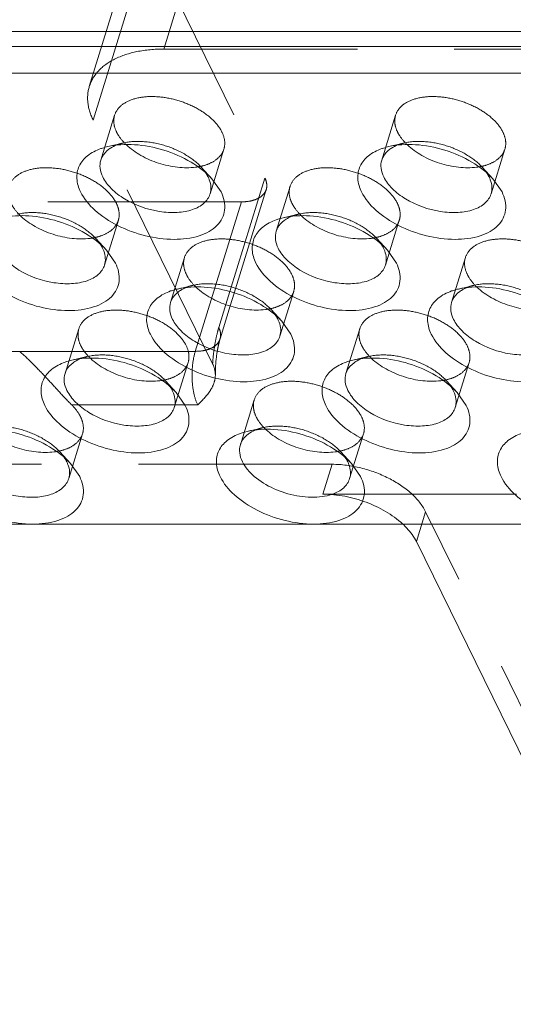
# Model space of a CAD drawing. Header units: millimetres. Extents: x 4065 to 8083, y -652 to 5416.
# Tile 253 of 256: x 5026 to 5039, y 5190 to 5215. Entities that reach past the tile are written whole.
import ezdxf

# ---------------------------------------------------------------- set-up
doc = ezdxf.new("R2010")
doc.units = ezdxf.units.MM
doc.header["$LTSCALE"] = 0.8
doc.linetypes.add('HIDDEN', pattern=[9.525, 6.35, -3.175])
doc.layers.get('0').update_dxf_attribs({"linetype": 'CONTINUOUS', "lineweight": 0})
doc.layers.add('3', color=5, linetype='HIDDEN', lineweight=0)

msp = doc.modelspace()

# ---------------------------------------------------------------- linework, layer by layer
for p, q in [((4963.341, 5215.137), (5095.053, 5215.137)), ((5094.932, 5214.745), (4963.22, 5214.745)), ((5095.559, 5214.042), (4962.656, 5214.042)), ((5031.316, 5211.276), (5031.554, 5210.934)), ((5038.684, 5211.276), (5038.922, 5210.934)), ((5028.547, 5209.411), (5028.785, 5209.07)), ((5035.915, 5209.411), (5036.153, 5209.07)), ((5031.786, 5208.324), (5031.681, 5207.986)), ((5031.899, 5208.283), (5031.796, 5207.95)), ((5033.146, 5207.546), (5033.384, 5207.205)), ((5030.377, 5205.681), (5030.615, 5205.34)), ((5037.745, 5205.681), (5037.984, 5205.34)), ((5027.608, 5203.816), (5027.846, 5203.475)), ((5034.976, 5203.816), (5035.214, 5203.475)), ((5041.351, 5202.232), (4972.548, 5202.232)), ((5042.625, 5189.651), (5036.677, 5201.772))]:
    msp.add_line(p, q)
for centre, radius, start, end in [((5030.685, 5213.177), 1.607, 277.1906, 279.3987), ((5038.054, 5213.177), 1.607, 277.1906, 279.3987), ((5030.489, 5210.969), 0.808, 20.4981, 26.1954), ((5037.858, 5210.969), 0.808, 20.4981, 26.1954), ((5027.916, 5211.312), 1.607, 277.1906, 279.3987), ((5035.285, 5211.312), 1.607, 277.1906, 279.3987), ((5027.72, 5209.105), 0.808, 20.4981, 26.1954), ((5035.089, 5209.105), 0.808, 20.4981, 26.1954), ((5032.515, 5209.448), 1.607, 277.1906, 279.3987), ((5032.319, 5207.24), 0.808, 20.4981, 26.1954), ((5029.746, 5207.583), 1.607, 277.1922, 279.3987), ((5037.115, 5207.583), 1.607, 277.1906, 279.3987), ((5029.55, 5205.375), 0.808, 20.4981, 26.1954), ((5036.919, 5205.375), 0.808, 20.4981, 26.1954), ((5026.977, 5205.718), 1.607, 277.1906, 279.3987), ((5034.346, 5205.718), 1.607, 277.1906, 279.3987), ((5026.781, 5203.51), 0.808, 20.4981, 26.1954), ((5034.15, 5203.51), 0.808, 20.4981, 26.1954)]:
    msp.add_arc(centre, radius, start, end)
for points, knots in [([(5028.58, 5212.121), (5028.808, 5212.175), (5029.311, 5212.2), (5030.058, 5212.056), (5030.757, 5211.753), (5031.158, 5211.449), (5031.316, 5211.276)], [0, 0, 0, 0, 0.236674, 0.49996, 0.763238, 1, 1, 1, 1]), ([(5028.613, 5212.054), (5028.628, 5212.065), (5028.691, 5212.108), (5028.76, 5212.142), (5028.814, 5212.164)], [0, 0, 0, 0, 0.238443, 1, 1, 1, 1]), ([(5029.073, 5212.164), (5029.186, 5212.058), (5029.455, 5211.869), (5029.912, 5211.673), (5030.399, 5211.567), (5030.73, 5211.563), (5030.886, 5211.583)], [0, 0, 0, 0, 0.238556, 0.497923, 0.75839, 1, 1, 1, 1]), ([(5035.949, 5212.121), (5036.177, 5212.175), (5036.679, 5212.2), (5037.427, 5212.056), (5038.125, 5211.753), (5038.526, 5211.449), (5038.684, 5211.276)], [0, 0, 0, 0, 0.236674, 0.49996, 0.763238, 1, 1, 1, 1]), ([(5035.981, 5212.054), (5035.996, 5212.065), (5036.059, 5212.108), (5036.129, 5212.142), (5036.183, 5212.164)], [0, 0, 0, 0, 0.238443, 1, 1, 1, 1]), ([(5036.441, 5212.164), (5036.555, 5212.058), (5036.823, 5211.869), (5037.28, 5211.673), (5037.768, 5211.567), (5038.099, 5211.563), (5038.255, 5211.583)], [0, 0, 0, 0, 0.238556, 0.497923, 0.75839, 1, 1, 1, 1]), ([(5027.87, 5210.934), (5027.816, 5211.044), (5027.744, 5211.272), (5027.809, 5211.628), (5028.049, 5211.91), (5028.275, 5212.024), (5028.401, 5212.069)], [0, 0, 0, 0, 0.254004, 0.482836, 0.721908, 1, 1, 1, 1]), ([(5028.4, 5211.769), (5028.408, 5211.796), (5028.453, 5211.908), (5028.539, 5212.001), (5028.613, 5212.054)], [0, 0, 0, 0, 0.240012, 1, 1, 1, 1]), ([(5028.401, 5212.069), (5028.415, 5212.074), (5028.474, 5212.094), (5028.534, 5212.11), (5028.58, 5212.121)], [0, 0, 0, 0, 0.243995, 1, 1, 1, 1]), ([(5035.238, 5210.934), (5035.184, 5211.044), (5035.113, 5211.272), (5035.177, 5211.628), (5035.418, 5211.91), (5035.644, 5212.024), (5035.77, 5212.069)], [0, 0, 0, 0, 0.254004, 0.482836, 0.721908, 1, 1, 1, 1]), ([(5035.768, 5211.769), (5035.777, 5211.796), (5035.822, 5211.908), (5035.908, 5212.001), (5035.981, 5212.054)], [0, 0, 0, 0, 0.240012, 1, 1, 1, 1]), ([(5035.77, 5212.069), (5035.784, 5212.074), (5035.843, 5212.094), (5035.903, 5212.11), (5035.949, 5212.121)], [0, 0, 0, 0, 0.243995, 1, 1, 1, 1]), ([(5028.451, 5211.326), (5028.416, 5211.398), (5028.367, 5211.544), (5028.378, 5211.7), (5028.4, 5211.769)], [0, 0, 0, 0, 0.525878, 1, 1, 1, 1]), ([(5035.82, 5211.326), (5035.785, 5211.398), (5035.736, 5211.544), (5035.747, 5211.7), (5035.768, 5211.769)], [0, 0, 0, 0, 0.525878, 1, 1, 1, 1]), ([(5031.266, 5210.883), (5031.237, 5210.791), (5031.109, 5210.608), (5030.791, 5210.447), (5030.386, 5210.379), (5029.768, 5210.419), (5029.159, 5210.634), (5028.678, 5210.994), (5028.506, 5211.213), (5028.451, 5211.326)], [0, 0, 0, 0, 0.088055, 0.191757, 0.316249, 0.457585, 0.752193, 0.885964, 1, 1, 1, 1]), ([(5031.246, 5211.252), (5031.269, 5211.192), (5031.298, 5211.068), (5031.284, 5210.941), (5031.266, 5210.883)], [0, 0, 0, 0, 0.519412, 1, 1, 1, 1]), ([(5038.634, 5210.883), (5038.606, 5210.791), (5038.478, 5210.608), (5038.16, 5210.447), (5037.754, 5210.379), (5037.136, 5210.419), (5036.527, 5210.634), (5036.047, 5210.994), (5035.875, 5211.213), (5035.82, 5211.326)], [0, 0, 0, 0, 0.088055, 0.191757, 0.316249, 0.457585, 0.752193, 0.885964, 1, 1, 1, 1]), ([(5038.615, 5211.252), (5038.637, 5211.192), (5038.666, 5211.068), (5038.652, 5210.941), (5038.634, 5210.883)], [0, 0, 0, 0, 0.519412, 1, 1, 1, 1]), ([(5031.554, 5210.934), (5031.625, 5210.789), (5031.686, 5210.542), (5031.593, 5210.235), (5031.449, 5210.041), (5031.239, 5209.886), (5030.866, 5209.728), (5030.289, 5209.662), (5029.557, 5209.76), (5028.845, 5210.022), (5028.252, 5210.407), (5027.958, 5210.753), (5027.87, 5210.934)], [0, 0, 0, 0, 0.096773, 0.141577, 0.188039, 0.23902, 0.296136, 0.42893, 0.580086, 0.73539, 0.87927, 1, 1, 1, 1]), ([(5038.922, 5210.934), (5038.994, 5210.789), (5039.054, 5210.542), (5038.961, 5210.235), (5038.817, 5210.041), (5038.607, 5209.886), (5038.234, 5209.728), (5037.658, 5209.662), (5036.926, 5209.76), (5036.213, 5210.022), (5035.621, 5210.407), (5035.327, 5210.753), (5035.238, 5210.934)], [0, 0, 0, 0, 0.096773, 0.141577, 0.188039, 0.23902, 0.296136, 0.42893, 0.580086, 0.73539, 0.87927, 1, 1, 1, 1]), ([(5025.811, 5210.256), (5026.039, 5210.31), (5026.542, 5210.335), (5027.289, 5210.191), (5027.988, 5209.888), (5028.389, 5209.584), (5028.547, 5209.411)], [0, 0, 0, 0, 0.236674, 0.49996, 0.763238, 1, 1, 1, 1]), ([(5026.304, 5210.299), (5026.417, 5210.193), (5026.686, 5210.004), (5027.143, 5209.808), (5027.63, 5209.702), (5027.961, 5209.698), (5028.117, 5209.718)], [0, 0, 0, 0, 0.238556, 0.497923, 0.75839, 1, 1, 1, 1]), ([(5032.469, 5209.07), (5032.415, 5209.179), (5032.344, 5209.407), (5032.408, 5209.763), (5032.649, 5210.046), (5032.875, 5210.159), (5033, 5210.204)], [0, 0, 0, 0, 0.254004, 0.482836, 0.721908, 1, 1, 1, 1]), ([(5032.999, 5209.904), (5033.007, 5209.931), (5033.053, 5210.043), (5033.139, 5210.136), (5033.212, 5210.19)], [0, 0, 0, 0, 0.240012, 1, 1, 1, 1]), ([(5033, 5210.204), (5033.015, 5210.209), (5033.074, 5210.229), (5033.134, 5210.246), (5033.18, 5210.256)], [0, 0, 0, 0, 0.243995, 1, 1, 1, 1]), ([(5033.18, 5210.256), (5033.408, 5210.31), (5033.91, 5210.335), (5034.658, 5210.191), (5035.356, 5209.888), (5035.757, 5209.584), (5035.915, 5209.411)], [0, 0, 0, 0, 0.236674, 0.49996, 0.763238, 1, 1, 1, 1]), ([(5033.212, 5210.19), (5033.227, 5210.2), (5033.29, 5210.243), (5033.359, 5210.277), (5033.414, 5210.299)], [0, 0, 0, 0, 0.238443, 1, 1, 1, 1]), ([(5033.672, 5210.299), (5033.786, 5210.193), (5034.054, 5210.004), (5034.511, 5209.808), (5034.999, 5209.702), (5035.33, 5209.698), (5035.486, 5209.718)], [0, 0, 0, 0, 0.238556, 0.497923, 0.75839, 1, 1, 1, 1]), ([(5033.051, 5209.461), (5033.016, 5209.533), (5032.966, 5209.679), (5032.978, 5209.835), (5032.999, 5209.904)], [0, 0, 0, 0, 0.525878, 1, 1, 1, 1]), ([(5028.497, 5209.019), (5028.468, 5208.926), (5028.34, 5208.743), (5028.022, 5208.582), (5027.617, 5208.514), (5026.998, 5208.554), (5026.389, 5208.77), (5025.909, 5209.129), (5025.737, 5209.349), (5025.682, 5209.461)], [0, 0, 0, 0, 0.088055, 0.191757, 0.316249, 0.457585, 0.752193, 0.885964, 1, 1, 1, 1]), ([(5028.477, 5209.388), (5028.5, 5209.327), (5028.529, 5209.203), (5028.515, 5209.076), (5028.497, 5209.019)], [0, 0, 0, 0, 0.519412, 1, 1, 1, 1]), ([(5035.865, 5209.019), (5035.837, 5208.926), (5035.708, 5208.743), (5035.391, 5208.582), (5034.985, 5208.514), (5034.367, 5208.554), (5033.758, 5208.77), (5033.278, 5209.129), (5033.106, 5209.349), (5033.051, 5209.461)], [0, 0, 0, 0, 0.088055, 0.191757, 0.316249, 0.457585, 0.752193, 0.885964, 1, 1, 1, 1]), ([(5035.846, 5209.388), (5035.868, 5209.327), (5035.897, 5209.203), (5035.883, 5209.076), (5035.865, 5209.019)], [0, 0, 0, 0, 0.519412, 1, 1, 1, 1]), ([(5028.785, 5209.07), (5028.856, 5208.925), (5028.917, 5208.677), (5028.824, 5208.37), (5028.68, 5208.176), (5028.469, 5208.021), (5028.096, 5207.863), (5027.52, 5207.797), (5026.788, 5207.895), (5026.076, 5208.157), (5025.483, 5208.542), (5025.189, 5208.889), (5025.101, 5209.07)], [0, 0, 0, 0, 0.096773, 0.141577, 0.188039, 0.23902, 0.296136, 0.42893, 0.580086, 0.73539, 0.87927, 1, 1, 1, 1]), ([(5036.153, 5209.07), (5036.224, 5208.925), (5036.285, 5208.677), (5036.192, 5208.37), (5036.048, 5208.176), (5035.838, 5208.021), (5035.465, 5207.863), (5034.889, 5207.797), (5034.157, 5207.895), (5033.444, 5208.157), (5032.852, 5208.542), (5032.558, 5208.889), (5032.469, 5209.07)], [0, 0, 0, 0, 0.096773, 0.141577, 0.188039, 0.23902, 0.296136, 0.42893, 0.580086, 0.73539, 0.87927, 1, 1, 1, 1]), ([(5029.7, 5207.205), (5029.646, 5207.314), (5029.574, 5207.542), (5029.639, 5207.898), (5029.88, 5208.181), (5030.106, 5208.294), (5030.231, 5208.339)], [0, 0, 0, 0, 0.254004, 0.482836, 0.721908, 1, 1, 1, 1]), ([(5030.23, 5208.039), (5030.238, 5208.067), (5030.284, 5208.178), (5030.37, 5208.271), (5030.443, 5208.325)], [0, 0, 0, 0, 0.240012, 1, 1, 1, 1]), ([(5030.231, 5208.339), (5030.246, 5208.344), (5030.305, 5208.364), (5030.365, 5208.381), (5030.411, 5208.391)], [0, 0, 0, 0, 0.243995, 1, 1, 1, 1]), ([(5030.411, 5208.391), (5030.639, 5208.445), (5031.141, 5208.47), (5031.889, 5208.326), (5032.587, 5208.023), (5032.988, 5207.719), (5033.146, 5207.546)], [0, 0, 0, 0, 0.236674, 0.49996, 0.763238, 1, 1, 1, 1]), ([(5030.443, 5208.325), (5030.458, 5208.336), (5030.521, 5208.379), (5030.59, 5208.412), (5030.645, 5208.434)], [0, 0, 0, 0, 0.238443, 1, 1, 1, 1]), ([(5030.903, 5208.434), (5031.017, 5208.328), (5031.285, 5208.139), (5031.742, 5207.944), (5032.23, 5207.837), (5032.56, 5207.833), (5032.717, 5207.853)], [0, 0, 0, 0, 0.238556, 0.497923, 0.75839, 1, 1, 1, 1]), ([(5037.068, 5207.205), (5037.015, 5207.314), (5036.943, 5207.542), (5037.007, 5207.898), (5037.248, 5208.181), (5037.474, 5208.294), (5037.6, 5208.339)], [0, 0, 0, 0, 0.254004, 0.482836, 0.721908, 1, 1, 1, 1]), ([(5037.598, 5208.039), (5037.607, 5208.067), (5037.652, 5208.178), (5037.738, 5208.271), (5037.812, 5208.325)], [0, 0, 0, 0, 0.240012, 1, 1, 1, 1]), ([(5037.6, 5208.339), (5037.614, 5208.344), (5037.673, 5208.364), (5037.733, 5208.381), (5037.779, 5208.391)], [0, 0, 0, 0, 0.243995, 1, 1, 1, 1]), ([(5037.779, 5208.391), (5038.007, 5208.445), (5038.51, 5208.47), (5039.257, 5208.326), (5039.955, 5208.023), (5040.356, 5207.719), (5040.515, 5207.546)], [0, 0, 0, 0, 0.236674, 0.49996, 0.763238, 1, 1, 1, 1]), ([(5037.812, 5208.325), (5037.826, 5208.336), (5037.89, 5208.379), (5037.959, 5208.412), (5038.013, 5208.434)], [0, 0, 0, 0, 0.238443, 1, 1, 1, 1]), ([(5038.272, 5208.434), (5038.385, 5208.328), (5038.654, 5208.139), (5039.111, 5207.944), (5039.598, 5207.837), (5039.929, 5207.833), (5040.085, 5207.853)], [0, 0, 0, 0, 0.238556, 0.497923, 0.75839, 1, 1, 1, 1]), ([(5030.281, 5207.596), (5030.246, 5207.668), (5030.197, 5207.814), (5030.209, 5207.97), (5030.23, 5208.039)], [0, 0, 0, 0, 0.525878, 1, 1, 1, 1]), ([(5037.65, 5207.596), (5037.615, 5207.668), (5037.566, 5207.814), (5037.577, 5207.97), (5037.598, 5208.039)], [0, 0, 0, 0, 0.525878, 1, 1, 1, 1]), ([(5033.096, 5207.154), (5033.068, 5207.061), (5032.939, 5206.878), (5032.622, 5206.717), (5032.216, 5206.649), (5031.598, 5206.689), (5030.989, 5206.905), (5030.509, 5207.265), (5030.337, 5207.484), (5030.281, 5207.596)], [0, 0, 0, 0, 0.088055, 0.191757, 0.316249, 0.457585, 0.752193, 0.885964, 1, 1, 1, 1]), ([(5033.076, 5207.523), (5033.099, 5207.462), (5033.128, 5207.338), (5033.114, 5207.211), (5033.096, 5207.154)], [0, 0, 0, 0, 0.519412, 1, 1, 1, 1]), ([(5040.465, 5207.154), (5040.436, 5207.061), (5040.308, 5206.878), (5039.99, 5206.717), (5039.585, 5206.649), (5038.966, 5206.689), (5038.357, 5206.905), (5037.877, 5207.265), (5037.705, 5207.484), (5037.65, 5207.596)], [0, 0, 0, 0, 0.088055, 0.191757, 0.316249, 0.457585, 0.752193, 0.885964, 1, 1, 1, 1]), ([(5033.384, 5207.205), (5033.455, 5207.06), (5033.516, 5206.812), (5033.423, 5206.506), (5033.279, 5206.312), (5033.069, 5206.157), (5032.696, 5205.999), (5032.12, 5205.932), (5031.387, 5206.031), (5030.675, 5206.292), (5030.083, 5206.677), (5029.789, 5207.024), (5029.7, 5207.205)], [0, 0, 0, 0, 0.096773, 0.141577, 0.188039, 0.23902, 0.296136, 0.42893, 0.580086, 0.73539, 0.87927, 1, 1, 1, 1]), ([(5040.753, 5207.205), (5040.824, 5207.06), (5040.885, 5206.812), (5040.792, 5206.506), (5040.647, 5206.312), (5040.437, 5206.157), (5040.064, 5205.999), (5039.488, 5205.932), (5038.756, 5206.031), (5038.044, 5206.292), (5037.451, 5206.677), (5037.157, 5207.024), (5037.068, 5207.205)], [0, 0, 0, 0, 0.096773, 0.141577, 0.188039, 0.23902, 0.296136, 0.42893, 0.580086, 0.73539, 0.87927, 1, 1, 1, 1]), ([(5027.462, 5206.474), (5027.477, 5206.479), (5027.536, 5206.499), (5027.596, 5206.516), (5027.641, 5206.527)], [0, 0, 0, 0, 0.243995, 1, 1, 1, 1]), ([(5027.641, 5206.527), (5027.869, 5206.58), (5028.372, 5206.606), (5029.12, 5206.461), (5029.818, 5206.158), (5030.219, 5205.854), (5030.377, 5205.681)], [0, 0, 0, 0, 0.236674, 0.49996, 0.763238, 1, 1, 1, 1]), ([(5027.674, 5206.46), (5027.689, 5206.471), (5027.752, 5206.514), (5027.821, 5206.548), (5027.875, 5206.569)], [0, 0, 0, 0, 0.238443, 1, 1, 1, 1]), ([(5028.134, 5206.57), (5028.247, 5206.463), (5028.516, 5206.275), (5028.973, 5206.079), (5029.461, 5205.972), (5029.791, 5205.969), (5029.948, 5205.988)], [0, 0, 0, 0, 0.238557, 0.497925, 0.758392, 1, 1, 1, 1]), ([(5034.831, 5206.474), (5034.845, 5206.479), (5034.904, 5206.499), (5034.964, 5206.516), (5035.01, 5206.527)], [0, 0, 0, 0, 0.243995, 1, 1, 1, 1]), ([(5035.01, 5206.527), (5035.238, 5206.58), (5035.741, 5206.606), (5036.488, 5206.461), (5037.186, 5206.158), (5037.587, 5205.854), (5037.745, 5205.681)], [0, 0, 0, 0, 0.236674, 0.49996, 0.763238, 1, 1, 1, 1]), ([(5035.042, 5206.46), (5035.057, 5206.471), (5035.121, 5206.514), (5035.19, 5206.548), (5035.244, 5206.569)], [0, 0, 0, 0, 0.238443, 1, 1, 1, 1]), ([(5035.503, 5206.57), (5035.616, 5206.463), (5035.885, 5206.275), (5036.341, 5206.079), (5036.829, 5205.972), (5037.16, 5205.969), (5037.316, 5205.988)], [0, 0, 0, 0, 0.238556, 0.497923, 0.75839, 1, 1, 1, 1]), ([(5026.931, 5205.34), (5026.877, 5205.449), (5026.805, 5205.678), (5026.87, 5206.033), (5027.11, 5206.316), (5027.337, 5206.43), (5027.462, 5206.474)], [0, 0, 0, 0, 0.254004, 0.482836, 0.721908, 1, 1, 1, 1]), ([(5027.461, 5206.174), (5027.469, 5206.202), (5027.515, 5206.313), (5027.6, 5206.406), (5027.674, 5206.46)], [0, 0, 0, 0, 0.240012, 1, 1, 1, 1]), ([(5034.299, 5205.34), (5034.246, 5205.449), (5034.174, 5205.678), (5034.238, 5206.033), (5034.479, 5206.316), (5034.705, 5206.43), (5034.831, 5206.474)], [0, 0, 0, 0, 0.254004, 0.482836, 0.721908, 1, 1, 1, 1]), ([(5034.829, 5206.174), (5034.838, 5206.202), (5034.883, 5206.313), (5034.969, 5206.406), (5035.042, 5206.46)], [0, 0, 0, 0, 0.240012, 1, 1, 1, 1]), ([(5027.512, 5205.732), (5027.477, 5205.803), (5027.428, 5205.95), (5027.44, 5206.106), (5027.461, 5206.174)], [0, 0, 0, 0, 0.525878, 1, 1, 1, 1]), ([(5034.881, 5205.732), (5034.846, 5205.803), (5034.797, 5205.95), (5034.808, 5206.106), (5034.829, 5206.174)], [0, 0, 0, 0, 0.525878, 1, 1, 1, 1]), ([(5030.327, 5205.289), (5030.299, 5205.196), (5030.17, 5205.013), (5029.853, 5204.852), (5029.447, 5204.785), (5028.829, 5204.824), (5028.22, 5205.04), (5027.74, 5205.4), (5027.568, 5205.619), (5027.512, 5205.732)], [0, 0, 0, 0, 0.088055, 0.191757, 0.316249, 0.457585, 0.752193, 0.885964, 1, 1, 1, 1]), ([(5037.696, 5205.289), (5037.667, 5205.196), (5037.539, 5205.013), (5037.221, 5204.852), (5036.816, 5204.785), (5036.197, 5204.824), (5035.588, 5205.04), (5035.108, 5205.4), (5034.936, 5205.619), (5034.881, 5205.732)], [0, 0, 0, 0, 0.088055, 0.191757, 0.316249, 0.457585, 0.752193, 0.885964, 1, 1, 1, 1]), ([(5030.307, 5205.658), (5030.33, 5205.597), (5030.359, 5205.473), (5030.345, 5205.346), (5030.327, 5205.289)], [0, 0, 0, 0, 0.519412, 1, 1, 1, 1]), ([(5037.676, 5205.658), (5037.698, 5205.597), (5037.728, 5205.473), (5037.713, 5205.346), (5037.696, 5205.289)], [0, 0, 0, 0, 0.519412, 1, 1, 1, 1]), ([(5030.615, 5205.34), (5030.686, 5205.195), (5030.747, 5204.947), (5030.654, 5204.641), (5030.51, 5204.447), (5030.3, 5204.292), (5029.927, 5204.134), (5029.351, 5204.067), (5028.618, 5204.166), (5027.906, 5204.427), (5027.314, 5204.812), (5027.02, 5205.159), (5026.931, 5205.34)], [0, 0, 0, 0, 0.096773, 0.141577, 0.188039, 0.23902, 0.296136, 0.42893, 0.580086, 0.73539, 0.87927, 1, 1, 1, 1]), ([(5037.984, 5205.34), (5038.055, 5205.195), (5038.116, 5204.947), (5038.023, 5204.641), (5037.878, 5204.447), (5037.668, 5204.292), (5037.295, 5204.134), (5036.719, 5204.067), (5035.987, 5204.166), (5035.275, 5204.427), (5034.682, 5204.812), (5034.388, 5205.159), (5034.299, 5205.34)], [0, 0, 0, 0, 0.096773, 0.141577, 0.188039, 0.23902, 0.296136, 0.42893, 0.580086, 0.73539, 0.87927, 1, 1, 1, 1]), ([(5024.872, 5204.662), (5025.1, 5204.715), (5025.603, 5204.741), (5026.35, 5204.596), (5027.049, 5204.294), (5027.45, 5203.989), (5027.608, 5203.816)], [0, 0, 0, 0, 0.236674, 0.49996, 0.763238, 1, 1, 1, 1]), ([(5025.365, 5204.705), (5025.478, 5204.598), (5025.747, 5204.41), (5026.204, 5204.214), (5026.691, 5204.107), (5027.022, 5204.104), (5027.178, 5204.124)], [0, 0, 0, 0, 0.238556, 0.497923, 0.75839, 1, 1, 1, 1]), ([(5032.241, 5204.662), (5032.469, 5204.715), (5032.971, 5204.741), (5033.719, 5204.596), (5034.417, 5204.294), (5034.818, 5203.989), (5034.976, 5203.816)], [0, 0, 0, 0, 0.236674, 0.49996, 0.763238, 1, 1, 1, 1]), ([(5032.273, 5204.595), (5032.288, 5204.606), (5032.351, 5204.649), (5032.421, 5204.683), (5032.475, 5204.704)], [0, 0, 0, 0, 0.238443, 1, 1, 1, 1]), ([(5032.733, 5204.705), (5032.847, 5204.598), (5033.115, 5204.41), (5033.572, 5204.214), (5034.06, 5204.107), (5034.391, 5204.104), (5034.547, 5204.124)], [0, 0, 0, 0, 0.238556, 0.497923, 0.75839, 1, 1, 1, 1]), ([(5031.53, 5203.475), (5031.476, 5203.584), (5031.405, 5203.813), (5031.469, 5204.169), (5031.71, 5204.451), (5031.936, 5204.565), (5032.062, 5204.609)], [0, 0, 0, 0, 0.254004, 0.482836, 0.721908, 1, 1, 1, 1]), ([(5032.06, 5204.309), (5032.069, 5204.337), (5032.114, 5204.449), (5032.2, 5204.541), (5032.273, 5204.595)], [0, 0, 0, 0, 0.240012, 1, 1, 1, 1]), ([(5032.062, 5204.609), (5032.076, 5204.615), (5032.135, 5204.634), (5032.195, 5204.651), (5032.241, 5204.662)], [0, 0, 0, 0, 0.243995, 1, 1, 1, 1]), ([(5038.899, 5203.475), (5038.845, 5203.584), (5038.773, 5203.813), (5038.838, 5204.169), (5039.078, 5204.451), (5039.304, 5204.565), (5039.43, 5204.609)], [0, 0, 0, 0, 0.254004, 0.482836, 0.721908, 1, 1, 1, 1]), ([(5032.112, 5203.867), (5032.077, 5203.938), (5032.028, 5204.085), (5032.039, 5204.241), (5032.06, 5204.309)], [0, 0, 0, 0, 0.525878, 1, 1, 1, 1]), ([(5027.558, 5203.424), (5027.529, 5203.332), (5027.401, 5203.149), (5027.083, 5202.987), (5026.678, 5202.92), (5026.06, 5202.96), (5025.451, 5203.175), (5024.97, 5203.535), (5024.798, 5203.754), (5024.743, 5203.867)], [0, 0, 0, 0, 0.088055, 0.191757, 0.316249, 0.457585, 0.752193, 0.885964, 1, 1, 1, 1]), ([(5027.538, 5203.793), (5027.561, 5203.732), (5027.59, 5203.609), (5027.576, 5203.481), (5027.558, 5203.424)], [0, 0, 0, 0, 0.519412, 1, 1, 1, 1]), ([(5034.138, 5202.943), (5033.939, 5202.924), (5033.521, 5202.951), (5032.933, 5203.136), (5032.435, 5203.436), (5032.185, 5203.718), (5032.112, 5203.867)], [0, 0, 0, 0, 0.257241, 0.530207, 0.786378, 1, 1, 1, 1]), ([(5034.907, 5203.793), (5034.929, 5203.732), (5034.958, 5203.609), (5034.944, 5203.481), (5034.926, 5203.424)], [0, 0, 0, 0, 0.519412, 1, 1, 1, 1]), ([(5026.614, 5202.232), (5026.361, 5202.232), (5025.849, 5202.301), (5025.137, 5202.562), (5024.544, 5202.948), (5024.25, 5203.294), (5024.162, 5203.475)], [0, 0, 0, 0, 0.264717, 0.536661, 0.788562, 1, 1, 1, 1]), ([(5027.846, 5203.475), (5027.917, 5203.33), (5027.978, 5203.082), (5027.885, 5202.776), (5027.741, 5202.582), (5027.531, 5202.427), (5027.158, 5202.269), (5026.836, 5202.232), (5026.614, 5202.232)], [0, 0, 0, 0, 0.225616, 0.330071, 0.438388, 0.557255, 0.690401, 1, 1, 1, 1]), ([(5033.982, 5202.232), (5033.73, 5202.232), (5033.217, 5202.301), (5032.506, 5202.562), (5031.913, 5202.948), (5031.619, 5203.294), (5031.53, 5203.475)], [0, 0, 0, 0, 0.264717, 0.536661, 0.788562, 1, 1, 1, 1]), ([(5035.214, 5203.475), (5035.286, 5203.33), (5035.346, 5203.082), (5035.253, 5202.776), (5035.109, 5202.582), (5034.899, 5202.427), (5034.526, 5202.269), (5034.204, 5202.232), (5033.982, 5202.232)], [0, 0, 0, 0, 0.225616, 0.330071, 0.438388, 0.557255, 0.690401, 1, 1, 1, 1]), ([(5034.926, 5203.424), (5034.898, 5203.333), (5034.773, 5203.152), (5034.583, 5203.054), (5034.477, 5203.016)], [0, 0, 0, 0, 0.459923, 1, 1, 1, 1]), ([(5041.351, 5202.232), (5041.098, 5202.232), (5040.586, 5202.301), (5039.874, 5202.562), (5039.281, 5202.948), (5038.987, 5203.294), (5038.899, 5203.475)], [0, 0, 0, 0, 0.264717, 0.536661, 0.788562, 1, 1, 1, 1]), ([(5034.477, 5203.016), (5034.451, 5203.007), (5034.341, 5202.972), (5034.226, 5202.952), (5034.138, 5202.943)], [0, 0, 0, 0, 0.236791, 1, 1, 1, 1]), ([(5036.316, 5202.236), (5036.355, 5202.2), (5036.494, 5202.062), (5036.613, 5201.901), (5036.677, 5201.772)], [0, 0, 0, 0, 0.270192, 1, 1, 1, 1])]:
    msp.add_open_spline(points, degree=3, knots=knots)
for points in [[(5031.16, 5211.422), (5031.18, 5211.391), (5031.198, 5211.359), (5031.214, 5211.326)], [(5038.529, 5211.422), (5038.548, 5211.391), (5038.567, 5211.359), (5038.583, 5211.326)], [(5028.391, 5209.557), (5028.411, 5209.526), (5028.429, 5209.494), (5028.445, 5209.461)], [(5035.759, 5209.557), (5035.779, 5209.526), (5035.798, 5209.494), (5035.814, 5209.461)], [(5032.99, 5207.692), (5033.01, 5207.661), (5033.028, 5207.629), (5033.045, 5207.596)], [(5030.221, 5205.827), (5030.241, 5205.797), (5030.259, 5205.765), (5030.276, 5205.732)], [(5037.59, 5205.827), (5037.61, 5205.797), (5037.628, 5205.765), (5037.644, 5205.732)], [(5027.452, 5203.963), (5027.472, 5203.932), (5027.49, 5203.9), (5027.506, 5203.867)], [(5034.821, 5203.963), (5034.84, 5203.932), (5034.859, 5203.9), (5034.875, 5203.867)]]:
    msp.add_open_spline(points, degree=3)
at = {"layer": '3'}
for p, q in [((5031.502, 5219.377), (5030.049, 5214.677)), ((5029.551, 5218.398), (5028.098, 5213.698)), ((5029.654, 5217.512), (5028.201, 5212.812)), ((5029.654, 5217.512), (5032.704, 5211.296)), ((5030.049, 5214.677), (5092.221, 5214.677)), ((5028.763, 5212.944), (5028.4, 5211.769)), ((5036.131, 5212.944), (5035.768, 5211.769)), ((5031.333, 5206.429), (5028.201, 5212.812)), ((5028.984, 5212.216), (5028.58, 5212.121)), ((5036.353, 5212.216), (5035.949, 5212.121)), ((5031.629, 5212.058), (5031.266, 5210.883)), ((5038.998, 5212.058), (5038.634, 5210.883)), ((5031.036, 5211.582), (5031.316, 5211.276)), ((5038.404, 5211.582), (5038.684, 5211.276)), ((5032.704, 5211.296), (5031.786, 5208.324)), ((5032.738, 5211.001), (5031.899, 5208.283)), ((5033.362, 5211.079), (5032.999, 5209.904)), ((5032.088, 5210.674), (5023.338, 5210.674)), ((5032.088, 5210.674), (5030.878, 5206.758)), ((5033.583, 5210.351), (5033.179, 5210.256)), ((5028.86, 5210.193), (5028.497, 5209.018)), ((5036.228, 5210.193), (5035.865, 5209.018)), ((5028.267, 5209.717), (5028.547, 5209.411)), ((5035.635, 5209.717), (5035.915, 5209.411)), ((5030.593, 5209.214), (5030.23, 5208.039)), ((5037.961, 5209.214), (5037.598, 5208.039)), ((5030.814, 5208.486), (5030.41, 5208.391)), ((5033.459, 5208.329), (5033.096, 5207.154)), ((5038.183, 5208.486), (5037.779, 5208.391)), ((5031.681, 5207.986), (5031.494, 5207.379)), ((5031.796, 5207.95), (5031.528, 5207.084)), ((5032.866, 5207.852), (5033.146, 5207.546)), ((5027.824, 5207.349), (5027.461, 5206.174)), ((5035.192, 5207.349), (5034.829, 5206.174)), ((5030.878, 5206.758), (5022.128, 5206.758)), ((5028.045, 5206.622), (5027.641, 5206.527)), ((5035.414, 5206.622), (5035.01, 5206.527)), ((5030.69, 5206.464), (5030.327, 5205.289)), ((5038.059, 5206.464), (5037.696, 5205.289)), ((5030.097, 5205.988), (5030.377, 5205.681)), ((5037.465, 5205.988), (5037.745, 5205.681)), ((5032.423, 5205.485), (5032.06, 5204.31)), ((5030.941, 5205.353), (5027.638, 5205.353)), ((5032.645, 5204.757), (5032.241, 5204.662)), ((5027.921, 5204.599), (5027.558, 5203.424)), ((5035.29, 5204.599), (5034.926, 5203.424)), ((5027.328, 5204.123), (5027.608, 5203.816)), ((5034.696, 5204.123), (5034.976, 5203.816)), ((5034.466, 5203.799), (4973.032, 5203.799)), ((5034.224, 5203.015), (5034.466, 5203.799)), ((5034.224, 5203.015), (5041.593, 5203.015)), ((5036.677, 5201.772), (5036.919, 5202.555)), ((5041.144, 5193.946), (5036.919, 5202.555))]:
    msp.add_line(p, q, dxfattribs=at)
for centre, radius, start, end in [((5029.221, 5211.133), 1.108, 109.6104, 111.5294), ((5030.134, 5213.294), 1.55, 225.829, 226.7937), ((5036.589, 5211.133), 1.108, 109.6104, 111.5294), ((5037.503, 5213.294), 1.55, 225.829, 226.7937), ((5027.365, 5211.429), 1.55, 225.829, 226.7937), ((5033.82, 5209.268), 1.108, 109.6104, 111.5294), ((5034.734, 5211.429), 1.55, 225.829, 226.7937), ((5031.051, 5207.403), 1.108, 109.6104, 111.5294), ((5031.964, 5209.564), 1.55, 225.829, 226.7937), ((5038.42, 5207.403), 1.108, 109.6104, 111.5294), ((5039.333, 5209.564), 1.55, 225.829, 226.7937), ((5028.282, 5205.538), 1.108, 109.6104, 111.5294), ((5029.195, 5207.699), 1.55, 225.8247, 226.7941), ((5035.65, 5205.538), 1.108, 109.6104, 111.5294), ((5036.564, 5207.7), 1.55, 225.829, 226.7937), ((5032.881, 5203.674), 1.108, 109.6104, 111.5294), ((5033.795, 5205.835), 1.55, 225.829, 226.7937)]:
    msp.add_arc(centre, radius, start, end, dxfattribs=at)
for points, knots in [([(5028.098, 5213.698), (5028.144, 5213.847), (5028.325, 5214.143), (5028.778, 5214.453), (5029.372, 5214.64), (5029.814, 5214.677), (5030.049, 5214.677)], [0, 0, 0, 0, 0.202228, 0.430077, 0.696198, 1, 1, 1, 1]), ([(5028.201, 5212.812), (5028.131, 5212.955), (5028.033, 5213.248), (5028.056, 5213.561), (5028.098, 5213.698)], [0, 0, 0, 0, 0.525962, 1, 1, 1, 1]), ([(5031.577, 5212.501), (5031.522, 5212.614), (5031.35, 5212.833), (5031.001, 5213.095), (5030.57, 5213.297), (5030.102, 5213.419), (5029.643, 5213.448), (5029.237, 5213.381), (5028.92, 5213.219), (5028.791, 5213.036), (5028.763, 5212.944)], [0, 0, 0, 0, 0.11391, 0.247494, 0.393901, 0.543049, 0.684203, 0.808528, 0.912094, 1, 1, 1, 1]), ([(5038.946, 5212.501), (5038.891, 5212.614), (5038.719, 5212.833), (5038.369, 5213.095), (5037.938, 5213.297), (5037.47, 5213.419), (5037.011, 5213.448), (5036.606, 5213.381), (5036.288, 5213.219), (5036.16, 5213.036), (5036.131, 5212.944)], [0, 0, 0, 0, 0.11391, 0.247494, 0.393901, 0.543049, 0.684203, 0.808528, 0.912094, 1, 1, 1, 1]), ([(5028.763, 5212.944), (5028.742, 5212.875), (5028.73, 5212.719), (5028.779, 5212.572), (5028.814, 5212.501)], [0, 0, 0, 0, 0.474456, 1, 1, 1, 1]), ([(5036.131, 5212.944), (5036.11, 5212.875), (5036.099, 5212.719), (5036.148, 5212.572), (5036.183, 5212.501)], [0, 0, 0, 0, 0.474456, 1, 1, 1, 1]), ([(5028.814, 5212.501), (5028.828, 5212.473), (5028.893, 5212.357), (5028.981, 5212.254), (5029.054, 5212.182)], [0, 0, 0, 0, 0.231641, 1, 1, 1, 1]), ([(5031.629, 5212.058), (5031.65, 5212.127), (5031.661, 5212.283), (5031.613, 5212.43), (5031.577, 5212.501)], [0, 0, 0, 0, 0.474456, 1, 1, 1, 1]), ([(5036.183, 5212.501), (5036.196, 5212.473), (5036.262, 5212.357), (5036.349, 5212.254), (5036.423, 5212.182)], [0, 0, 0, 0, 0.231641, 1, 1, 1, 1]), ([(5038.998, 5212.058), (5039.019, 5212.127), (5039.03, 5212.283), (5038.981, 5212.43), (5038.946, 5212.501)], [0, 0, 0, 0, 0.474456, 1, 1, 1, 1]), ([(5028.984, 5212.216), (5029.155, 5212.256), (5029.532, 5212.275), (5030.093, 5212.167), (5030.616, 5211.94), (5030.917, 5211.712), (5031.036, 5211.582)], [0, 0, 0, 0, 0.236698, 0.500006, 0.763355, 1, 1, 1, 1]), ([(5036.353, 5212.216), (5036.524, 5212.256), (5036.901, 5212.275), (5037.461, 5212.167), (5037.985, 5211.94), (5038.286, 5211.712), (5038.404, 5211.582)], [0, 0, 0, 0, 0.236698, 0.500006, 0.763355, 1, 1, 1, 1]), ([(5031.283, 5211.694), (5031.365, 5211.733), (5031.511, 5211.83), (5031.605, 5211.982), (5031.629, 5212.058)], [0, 0, 0, 0, 0.531116, 1, 1, 1, 1]), ([(5038.651, 5211.694), (5038.733, 5211.733), (5038.88, 5211.83), (5038.974, 5211.982), (5038.998, 5212.058)], [0, 0, 0, 0, 0.531116, 1, 1, 1, 1]), ([(5030.948, 5211.592), (5030.978, 5211.597), (5031.093, 5211.619), (5031.206, 5211.656), (5031.283, 5211.694)], [0, 0, 0, 0, 0.265466, 1, 1, 1, 1]), ([(5038.316, 5211.592), (5038.347, 5211.597), (5038.462, 5211.619), (5038.574, 5211.656), (5038.651, 5211.694)], [0, 0, 0, 0, 0.265466, 1, 1, 1, 1]), ([(5028.808, 5210.636), (5028.753, 5210.749), (5028.581, 5210.968), (5028.232, 5211.23), (5027.801, 5211.432), (5027.333, 5211.554), (5026.873, 5211.583), (5026.468, 5211.516), (5026.151, 5211.354), (5026.022, 5211.171), (5025.994, 5211.079)], [0, 0, 0, 0, 0.11391, 0.247494, 0.393901, 0.543049, 0.684203, 0.808528, 0.912094, 1, 1, 1, 1]), ([(5031.036, 5211.582), (5031.048, 5211.569), (5031.092, 5211.518), (5031.133, 5211.464), (5031.16, 5211.422)], [0, 0, 0, 0, 0.259084, 1, 1, 1, 1]), ([(5036.177, 5210.636), (5036.122, 5210.749), (5035.95, 5210.968), (5035.6, 5211.23), (5035.169, 5211.432), (5034.701, 5211.554), (5034.242, 5211.583), (5033.837, 5211.516), (5033.519, 5211.354), (5033.391, 5211.171), (5033.362, 5211.079)], [0, 0, 0, 0, 0.11391, 0.247494, 0.393901, 0.543049, 0.684203, 0.808528, 0.912094, 1, 1, 1, 1]), ([(5038.404, 5211.582), (5038.416, 5211.569), (5038.461, 5211.518), (5038.501, 5211.464), (5038.529, 5211.422)], [0, 0, 0, 0, 0.259084, 1, 1, 1, 1]), ([(5032.704, 5211.296), (5032.727, 5211.248), (5032.76, 5211.151), (5032.753, 5211.047), (5032.739, 5211.001)], [0, 0, 0, 0, 0.525206, 1, 1, 1, 1]), ([(5032.739, 5211.001), (5032.723, 5210.951), (5032.663, 5210.853), (5032.512, 5210.749), (5032.314, 5210.687), (5032.166, 5210.674), (5032.088, 5210.674)], [0, 0, 0, 0, 0.202192, 0.429913, 0.696455, 1, 1, 1, 1]), ([(5033.362, 5211.079), (5033.341, 5211.01), (5033.33, 5210.854), (5033.379, 5210.708), (5033.414, 5210.636)], [0, 0, 0, 0, 0.474456, 1, 1, 1, 1]), ([(5026.045, 5210.636), (5026.059, 5210.609), (5026.124, 5210.492), (5026.211, 5210.389), (5026.285, 5210.317)], [0, 0, 0, 0, 0.231641, 1, 1, 1, 1]), ([(5028.86, 5210.194), (5028.881, 5210.262), (5028.892, 5210.418), (5028.843, 5210.565), (5028.808, 5210.636)], [0, 0, 0, 0, 0.474456, 1, 1, 1, 1]), ([(5033.414, 5210.636), (5033.427, 5210.609), (5033.493, 5210.492), (5033.58, 5210.389), (5033.653, 5210.317)], [0, 0, 0, 0, 0.231641, 1, 1, 1, 1]), ([(5036.228, 5210.194), (5036.25, 5210.262), (5036.261, 5210.418), (5036.212, 5210.565), (5036.177, 5210.636)], [0, 0, 0, 0, 0.474456, 1, 1, 1, 1]), ([(5026.215, 5210.351), (5026.386, 5210.391), (5026.763, 5210.411), (5027.324, 5210.302), (5027.847, 5210.075), (5028.148, 5209.847), (5028.267, 5209.717)], [0, 0, 0, 0, 0.236698, 0.500006, 0.763355, 1, 1, 1, 1]), ([(5033.584, 5210.351), (5033.755, 5210.391), (5034.132, 5210.411), (5034.692, 5210.302), (5035.216, 5210.075), (5035.517, 5209.847), (5035.635, 5209.717)], [0, 0, 0, 0, 0.236698, 0.500006, 0.763355, 1, 1, 1, 1]), ([(5028.514, 5209.829), (5028.596, 5209.868), (5028.742, 5209.965), (5028.836, 5210.117), (5028.86, 5210.194)], [0, 0, 0, 0, 0.531116, 1, 1, 1, 1]), ([(5035.882, 5209.829), (5035.964, 5209.868), (5036.111, 5209.965), (5036.205, 5210.117), (5036.228, 5210.194)], [0, 0, 0, 0, 0.531116, 1, 1, 1, 1]), ([(5028.179, 5209.727), (5028.209, 5209.732), (5028.324, 5209.755), (5028.436, 5209.791), (5028.514, 5209.829)], [0, 0, 0, 0, 0.265466, 1, 1, 1, 1]), ([(5028.267, 5209.717), (5028.278, 5209.704), (5028.323, 5209.654), (5028.364, 5209.599), (5028.391, 5209.557)], [0, 0, 0, 0, 0.259084, 1, 1, 1, 1]), ([(5033.408, 5208.771), (5033.352, 5208.884), (5033.181, 5209.103), (5032.831, 5209.365), (5032.4, 5209.568), (5031.932, 5209.689), (5031.473, 5209.718), (5031.067, 5209.651), (5030.75, 5209.489), (5030.622, 5209.307), (5030.593, 5209.214)], [0, 0, 0, 0, 0.11391, 0.247494, 0.393901, 0.543049, 0.684203, 0.808528, 0.912094, 1, 1, 1, 1]), ([(5035.547, 5209.727), (5035.578, 5209.732), (5035.692, 5209.755), (5035.805, 5209.791), (5035.882, 5209.829)], [0, 0, 0, 0, 0.265466, 1, 1, 1, 1]), ([(5035.635, 5209.717), (5035.647, 5209.704), (5035.692, 5209.654), (5035.732, 5209.599), (5035.759, 5209.557)], [0, 0, 0, 0, 0.259084, 1, 1, 1, 1]), ([(5040.776, 5208.771), (5040.721, 5208.884), (5040.549, 5209.103), (5040.199, 5209.365), (5039.769, 5209.568), (5039.3, 5209.689), (5038.841, 5209.718), (5038.436, 5209.651), (5038.118, 5209.489), (5037.99, 5209.307), (5037.961, 5209.214)], [0, 0, 0, 0, 0.11391, 0.247494, 0.393901, 0.543049, 0.684203, 0.808528, 0.912094, 1, 1, 1, 1]), ([(5030.593, 5209.214), (5030.572, 5209.145), (5030.561, 5208.989), (5030.61, 5208.843), (5030.645, 5208.771)], [0, 0, 0, 0, 0.474456, 1, 1, 1, 1]), ([(5037.961, 5209.214), (5037.94, 5209.145), (5037.929, 5208.989), (5037.978, 5208.843), (5038.013, 5208.771)], [0, 0, 0, 0, 0.474456, 1, 1, 1, 1]), ([(5030.645, 5208.771), (5030.658, 5208.744), (5030.723, 5208.627), (5030.811, 5208.524), (5030.884, 5208.453)], [0, 0, 0, 0, 0.231641, 1, 1, 1, 1]), ([(5033.459, 5208.329), (5033.481, 5208.397), (5033.492, 5208.553), (5033.443, 5208.7), (5033.408, 5208.771)], [0, 0, 0, 0, 0.474456, 1, 1, 1, 1]), ([(5038.013, 5208.771), (5038.027, 5208.744), (5038.092, 5208.627), (5038.179, 5208.524), (5038.253, 5208.453)], [0, 0, 0, 0, 0.231641, 1, 1, 1, 1]), ([(5030.815, 5208.486), (5030.986, 5208.527), (5031.363, 5208.546), (5031.923, 5208.437), (5032.447, 5208.21), (5032.747, 5207.982), (5032.866, 5207.853)], [0, 0, 0, 0, 0.236698, 0.500006, 0.763355, 1, 1, 1, 1]), ([(5033.113, 5207.964), (5033.195, 5208.003), (5033.342, 5208.1), (5033.436, 5208.252), (5033.459, 5208.329)], [0, 0, 0, 0, 0.531116, 1, 1, 1, 1]), ([(5038.183, 5208.486), (5038.354, 5208.527), (5038.731, 5208.546), (5039.292, 5208.437), (5039.815, 5208.21), (5040.116, 5207.982), (5040.234, 5207.853)], [0, 0, 0, 0, 0.236698, 0.500006, 0.763355, 1, 1, 1, 1]), ([(5030.639, 5206.907), (5030.583, 5207.019), (5030.412, 5207.238), (5030.062, 5207.5), (5029.631, 5207.703), (5029.163, 5207.824), (5028.704, 5207.854), (5028.298, 5207.786), (5027.981, 5207.625), (5027.852, 5207.442), (5027.824, 5207.349)], [0, 0, 0, 0, 0.11391, 0.247494, 0.393901, 0.543049, 0.684203, 0.808528, 0.912094, 1, 1, 1, 1]), ([(5032.778, 5207.862), (5032.809, 5207.867), (5032.923, 5207.89), (5033.036, 5207.927), (5033.113, 5207.964)], [0, 0, 0, 0, 0.265466, 1, 1, 1, 1]), ([(5032.866, 5207.853), (5032.878, 5207.84), (5032.922, 5207.789), (5032.963, 5207.734), (5032.99, 5207.692)], [0, 0, 0, 0, 0.259084, 1, 1, 1, 1]), ([(5038.007, 5206.907), (5037.952, 5207.019), (5037.78, 5207.238), (5037.43, 5207.5), (5037, 5207.703), (5036.531, 5207.824), (5036.072, 5207.854), (5035.667, 5207.786), (5035.349, 5207.625), (5035.221, 5207.442), (5035.192, 5207.349)], [0, 0, 0, 0, 0.11391, 0.247494, 0.393901, 0.543049, 0.684203, 0.808528, 0.912094, 1, 1, 1, 1]), ([(5027.824, 5207.349), (5027.803, 5207.281), (5027.791, 5207.125), (5027.84, 5206.978), (5027.875, 5206.907)], [0, 0, 0, 0, 0.474456, 1, 1, 1, 1]), ([(5031.494, 5207.379), (5031.483, 5207.344), (5031.441, 5207.198), (5031.409, 5207.048), (5031.389, 5206.933)], [0, 0, 0, 0, 0.237441, 1, 1, 1, 1]), ([(5031.528, 5207.084), (5031.542, 5207.13), (5031.55, 5207.234), (5031.517, 5207.332), (5031.494, 5207.379)], [0, 0, 0, 0, 0.47478, 1, 1, 1, 1]), ([(5035.192, 5207.349), (5035.171, 5207.281), (5035.16, 5207.125), (5035.209, 5206.978), (5035.244, 5206.907)], [0, 0, 0, 0, 0.474456, 1, 1, 1, 1]), ([(5030.878, 5206.758), (5030.956, 5206.758), (5031.103, 5206.77), (5031.302, 5206.832), (5031.453, 5206.936), (5031.513, 5207.034), (5031.528, 5207.084)], [0, 0, 0, 0, 0.303503, 0.570048, 0.797803, 1, 1, 1, 1]), ([(5031.455, 5206.769), (5031.46, 5206.798), (5031.479, 5206.904), (5031.505, 5207.009), (5031.528, 5207.084)], [0, 0, 0, 0, 0.272974, 1, 1, 1, 1]), ([(5027.638, 5205.353), (5027.518, 5205.47), (5027.286, 5205.725), (5026.941, 5206.099), (5026.604, 5206.448), (5026.381, 5206.662), (5026.272, 5206.758)], [0, 0, 0, 0, 0.256889, 0.527096, 0.778562, 1, 1, 1, 1]), ([(5027.875, 5206.907), (5027.889, 5206.879), (5027.954, 5206.762), (5028.042, 5206.659), (5028.115, 5206.588)], [0, 0, 0, 0, 0.231645, 1, 1, 1, 1]), ([(5030.69, 5206.464), (5030.711, 5206.533), (5030.723, 5206.689), (5030.674, 5206.835), (5030.639, 5206.907)], [0, 0, 0, 0, 0.474456, 1, 1, 1, 1]), ([(5030.878, 5206.758), (5030.843, 5206.645), (5030.798, 5206.4), (5030.786, 5206.026), (5030.828, 5205.669), (5030.895, 5205.446), (5030.941, 5205.353)], [0, 0, 0, 0, 0.247393, 0.519315, 0.78097, 1, 1, 1, 1]), ([(5031.389, 5206.933), (5031.383, 5206.892), (5031.357, 5206.725), (5031.341, 5206.557), (5031.333, 5206.429)], [0, 0, 0, 0, 0.244024, 1, 1, 1, 1]), ([(5031.404, 5206.137), (5031.404, 5206.192), (5031.408, 5206.403), (5031.429, 5206.614), (5031.455, 5206.769)], [0, 0, 0, 0, 0.259239, 1, 1, 1, 1]), ([(5035.244, 5206.907), (5035.258, 5206.879), (5035.323, 5206.762), (5035.41, 5206.659), (5035.484, 5206.588)], [0, 0, 0, 0, 0.231641, 1, 1, 1, 1]), ([(5038.059, 5206.464), (5038.08, 5206.533), (5038.091, 5206.689), (5038.042, 5206.835), (5038.007, 5206.907)], [0, 0, 0, 0, 0.474456, 1, 1, 1, 1]), ([(5028.046, 5206.622), (5028.217, 5206.662), (5028.593, 5206.681), (5029.154, 5206.573), (5029.678, 5206.345), (5029.978, 5206.117), (5030.097, 5205.988)], [0, 0, 0, 0, 0.236698, 0.500006, 0.763355, 1, 1, 1, 1]), ([(5035.414, 5206.622), (5035.585, 5206.662), (5035.962, 5206.681), (5036.523, 5206.573), (5037.046, 5206.345), (5037.347, 5206.117), (5037.465, 5205.988)], [0, 0, 0, 0, 0.236698, 0.500006, 0.763355, 1, 1, 1, 1]), ([(5030.344, 5206.099), (5030.426, 5206.139), (5030.573, 5206.235), (5030.667, 5206.387), (5030.69, 5206.464)], [0, 0, 0, 0, 0.531108, 1, 1, 1, 1]), ([(5031.404, 5206.137), (5031.404, 5206.161), (5031.398, 5206.262), (5031.367, 5206.36), (5031.333, 5206.429)], [0, 0, 0, 0, 0.236624, 1, 1, 1, 1]), ([(5037.713, 5206.099), (5037.795, 5206.139), (5037.941, 5206.235), (5038.035, 5206.387), (5038.059, 5206.464)], [0, 0, 0, 0, 0.531116, 1, 1, 1, 1]), ([(5030.009, 5205.997), (5030.039, 5206.002), (5030.154, 5206.025), (5030.267, 5206.062), (5030.344, 5206.099)], [0, 0, 0, 0, 0.265472, 1, 1, 1, 1]), ([(5030.097, 5205.988), (5030.109, 5205.975), (5030.153, 5205.924), (5030.194, 5205.87), (5030.221, 5205.827)], [0, 0, 0, 0, 0.259084, 1, 1, 1, 1]), ([(5030.941, 5205.353), (5031.053, 5205.466), (5031.222, 5205.634), (5031.374, 5205.909), (5031.404, 5206.062), (5031.404, 5206.137)], [0, 0, 0, 0, 0.512968, 0.757321, 1, 1, 1, 1]), ([(5035.238, 5205.042), (5035.183, 5205.154), (5035.011, 5205.374), (5034.661, 5205.636), (5034.23, 5205.838), (5033.762, 5205.96), (5033.303, 5205.989), (5032.898, 5205.921), (5032.58, 5205.76), (5032.452, 5205.577), (5032.423, 5205.484)], [0, 0, 0, 0, 0.11391, 0.247494, 0.393901, 0.543049, 0.684203, 0.808528, 0.912094, 1, 1, 1, 1]), ([(5037.377, 5205.997), (5037.408, 5206.002), (5037.523, 5206.025), (5037.635, 5206.062), (5037.713, 5206.099)], [0, 0, 0, 0, 0.265466, 1, 1, 1, 1]), ([(5037.465, 5205.988), (5037.477, 5205.975), (5037.522, 5205.924), (5037.563, 5205.87), (5037.59, 5205.827)], [0, 0, 0, 0, 0.259084, 1, 1, 1, 1]), ([(5032.423, 5205.484), (5032.402, 5205.416), (5032.391, 5205.26), (5032.44, 5205.113), (5032.475, 5205.042)], [0, 0, 0, 0, 0.474456, 1, 1, 1, 1]), ([(5027.869, 5205.042), (5027.856, 5205.069), (5027.793, 5205.182), (5027.709, 5205.283), (5027.638, 5205.353)], [0, 0, 0, 0, 0.232623, 1, 1, 1, 1]), ([(5027.921, 5204.599), (5027.942, 5204.668), (5027.953, 5204.824), (5027.905, 5204.97), (5027.869, 5205.042)], [0, 0, 0, 0, 0.474456, 1, 1, 1, 1]), ([(5032.475, 5205.042), (5032.488, 5205.014), (5032.554, 5204.897), (5032.641, 5204.794), (5032.715, 5204.723)], [0, 0, 0, 0, 0.231641, 1, 1, 1, 1]), ([(5035.29, 5204.599), (5035.311, 5204.668), (5035.322, 5204.824), (5035.273, 5204.97), (5035.238, 5205.042)], [0, 0, 0, 0, 0.474456, 1, 1, 1, 1]), ([(5025.276, 5204.757), (5025.447, 5204.797), (5025.824, 5204.816), (5026.385, 5204.708), (5026.908, 5204.481), (5027.209, 5204.253), (5027.328, 5204.123)], [0, 0, 0, 0, 0.236698, 0.500006, 0.763355, 1, 1, 1, 1]), ([(5032.645, 5204.757), (5032.816, 5204.797), (5033.193, 5204.816), (5033.753, 5204.708), (5034.277, 5204.481), (5034.578, 5204.253), (5034.696, 5204.123)], [0, 0, 0, 0, 0.236698, 0.500006, 0.763355, 1, 1, 1, 1]), ([(5027.575, 5204.234), (5027.657, 5204.274), (5027.803, 5204.371), (5027.897, 5204.522), (5027.921, 5204.599)], [0, 0, 0, 0, 0.531116, 1, 1, 1, 1]), ([(5034.943, 5204.234), (5035.025, 5204.274), (5035.172, 5204.371), (5035.266, 5204.522), (5035.29, 5204.599)], [0, 0, 0, 0, 0.531116, 1, 1, 1, 1]), ([(5027.24, 5204.132), (5027.27, 5204.138), (5027.385, 5204.16), (5027.498, 5204.197), (5027.575, 5204.234)], [0, 0, 0, 0, 0.265466, 1, 1, 1, 1]), ([(5034.608, 5204.132), (5034.639, 5204.138), (5034.754, 5204.16), (5034.866, 5204.197), (5034.943, 5204.234)], [0, 0, 0, 0, 0.265466, 1, 1, 1, 1]), ([(5027.328, 5204.123), (5027.34, 5204.11), (5027.384, 5204.059), (5027.425, 5204.005), (5027.452, 5203.963)], [0, 0, 0, 0, 0.259084, 1, 1, 1, 1]), ([(5034.696, 5204.123), (5034.708, 5204.11), (5034.753, 5204.059), (5034.793, 5204.005), (5034.821, 5203.963)], [0, 0, 0, 0, 0.259084, 1, 1, 1, 1]), ([(5036.919, 5202.555), (5036.83, 5202.736), (5036.536, 5203.083), (5035.943, 5203.468), (5035.232, 5203.729), (5034.719, 5203.799), (5034.466, 5203.799)], [0, 0, 0, 0, 0.21148, 0.463356, 0.735263, 1, 1, 1, 1]), ([(5034.224, 5203.015), (5034.61, 5203.015), (5035.366, 5202.864), (5036.044, 5202.487), (5036.316, 5202.236)], [0, 0, 0, 0, 0.509938, 1, 1, 1, 1])]:
    msp.add_open_spline(points, degree=3, knots=knots, dxfattribs=at)
for points in [[(5028.849, 5212.177), (5028.893, 5212.192), (5028.939, 5212.205), (5028.984, 5212.216)], [(5036.218, 5212.177), (5036.262, 5212.192), (5036.307, 5212.205), (5036.353, 5212.216)], [(5033.448, 5210.312), (5033.493, 5210.328), (5033.538, 5210.341), (5033.584, 5210.351)], [(5030.679, 5208.447), (5030.724, 5208.463), (5030.769, 5208.476), (5030.815, 5208.486)], [(5038.048, 5208.447), (5038.092, 5208.463), (5038.137, 5208.476), (5038.183, 5208.486)], [(5027.91, 5206.582), (5027.954, 5206.598), (5028, 5206.611), (5028.046, 5206.622)], [(5035.279, 5206.582), (5035.323, 5206.598), (5035.368, 5206.611), (5035.414, 5206.622)], [(5032.51, 5204.717), (5032.554, 5204.733), (5032.599, 5204.746), (5032.645, 5204.757)]]:
    msp.add_open_spline(points, degree=3, dxfattribs=at)

doc.saveas('drawing.dxf')
